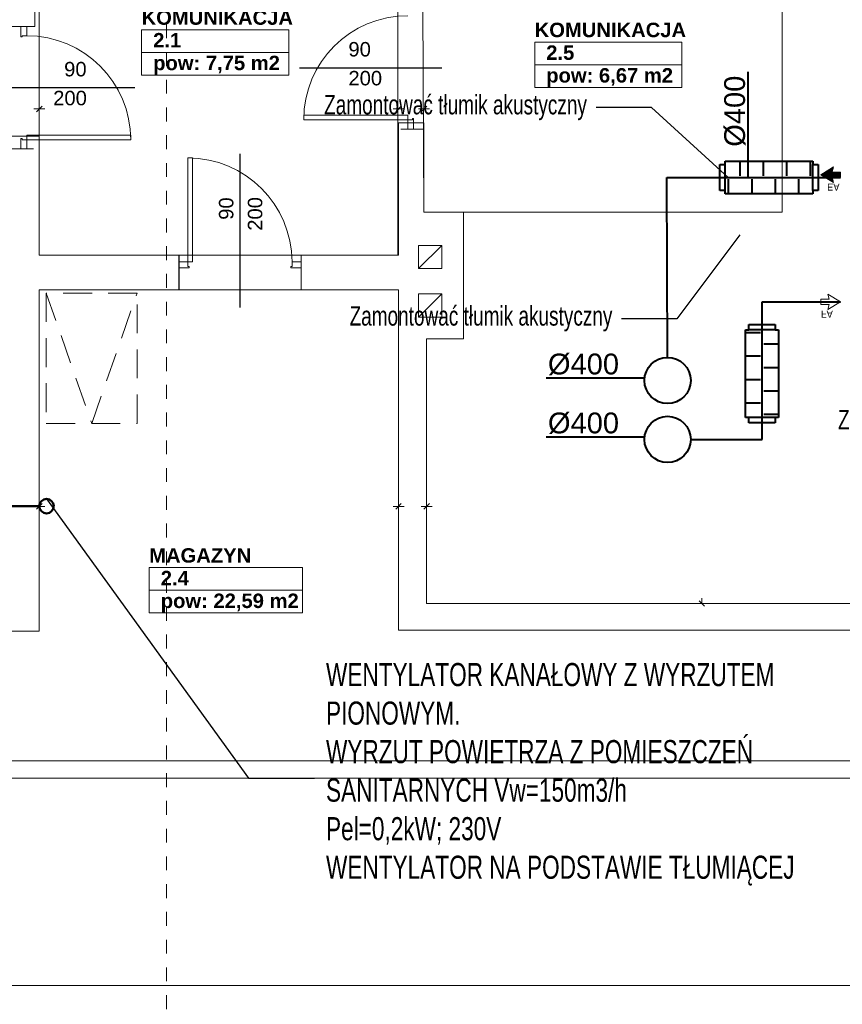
# Model space of a CAD drawing. Header units: millimetres. Extents: x 178516 to 426772, y -178579 to -115871.
# Tile 119 of 256: x 308348 to 315463, y -139173 to -130653. Entities that reach past the tile are written whole.
import ezdxf
from ezdxf import colors
from ezdxf.entities.mleader import LeaderData, LeaderLine
from ezdxf.enums import TextEntityAlignment as Align
from ezdxf.math import Vec2, Vec3

# ---------------------------------------------------------------- set-up
doc = ezdxf.new("R2010")
doc.units = ezdxf.units.MM
doc.header["$MEASUREMENT"] = 0
doc.linetypes.add('Przerywana', pattern=[240, 120, -120])
doc.linetypes.add('Przerywana długa', pattern=[390, 250, -140])
doc.layers.get('0').update_dxf_attribs({"color": 252, "lineweight": 5})
for name, color, linetype, lineweight in [('840-G Znaczniki ogólne_Nr_pióra__3', 252, 'Continuous', 5), ('HVAC_exhaust_W1.1', 30, 'Continuous', 50), ('IS_centrale', 7, 'Continuous', 13), ('IS_nawiew', 5, 'Continuous', 40), ('IS_opisy', 7, 'Continuous', 35), ('IS_wywiew', 1, 'Continuous', 40), ('IS_wywiew sanitarny', 30, 'Continuous', 50), ('Nowe_! NAZWY POM', 252, 'Continuous', 5), ('Nowe_! NAZWY POM_Nr_pióra__19', 252, 'Continuous', 5), ('Nowe_220-A Ściany_Nr_pióra__93', 252, 'Continuous', 5), ('Nowe_Drzwi ARCHICAD_Nr_pióra__168', 252, 'Continuous', 5), ('Nowe_Metryczki pomieszczeń ARCHICADa_Nr_pióra__13', 252, 'Continuous', 5), ('Nowe_Nowe_220(1)-A Ściany zewnętrzne_Nr_pióra__3', 252, 'Continuous', 5), ('Nowe_Nowe_220(1)-A Ściany zewnętrzne_Nr_pióra__57', 252, 'Continuous', 5), ('Nowe_Znaczniki drzwi ARCHICADa', 252, 'Continuous', 5), ('Nowe_Znaczniki drzwi ARCHICADa_Nr_pióra__111', 252, 'Continuous', 5), ('Nowe_Znaczniki drzwi ARCHICADa_Nr_pióra__141', 252, 'Continuous', 5)]:
    doc.layers.add(name, color=color, linetype=linetype, lineweight=lineweight)
doc.layers.add('_WE-TX wywiew', color=7, linetype='Continuous', lineweight=18, true_color=0xc23000)
doc.styles.add('GENERATED_STYLE_1', font='arial.ttf')
doc.styles.add('GENERATED_STYLE_2', font='arialbd.ttf')
doc.styles.add('WE11', font='simplex.shx', dxfattribs={"width": 0.7})
doc.styles.add('WE12', font='arial.ttf')

# ---------------------------------------------------------------- blocks, each defined once
blk = doc.blocks.new('MAGAZYN_2.4_34', base_point=(310130.6, -135492.1))
at = {"layer": 'Nowe_Metryczki pomieszczeń ARCHICADa_Nr_pióra__13', "color": 7, "linetype": 'Continuous', "lineweight": 13}
for p, q in [((309467.6, -135393.9), (309467.6, -135786.7)), ((309467.6, -135393.9), (310793.6, -135393.9)), ((310793.6, -135393.9), (310793.6, -135786.7)), ((309467.6, -135590.3), (310793.6, -135590.3)), ((309467.6, -135786.7), (310793.6, -135786.7))]:
    blk.add_line(p, q, dxfattribs=at)
at = {"layer": 'Nowe_Metryczki pomieszczeń ARCHICADa_Nr_pióra__13', "color": 7, "lineweight": 13, "style": 'GENERATED_STYLE_2'}
for tag, p in [('ROOM_NAME', (309467.6, -135226)), ('ROOM_NUMBER', (309567.6, -135422.4)), ('ROOM_CALC_AREA', (309567.6, -135618.9))]:
    blk.add_attdef(tag, text='', height=125, dxfattribs=at).set_placement(p, align=Align.TOP_LEFT)
blk = doc.blocks.new('KOMUNIKACJA_2.1_35', base_point=(310039.2, -130838.2))
at = {"layer": 'Nowe_Metryczki pomieszczeń ARCHICADa_Nr_pióra__13', "color": 7, "linetype": 'Continuous', "lineweight": 13}
for p, q in [((309402, -130740), (309402, -131132.9)), ((309402, -130740), (310676.3, -130740)), ((310676.3, -130740), (310676.3, -131132.9)), ((309402, -130936.5), (310676.3, -130936.5)), ((309402, -131132.9), (310676.3, -131132.9))]:
    blk.add_line(p, q, dxfattribs=at)
at = {"layer": 'Nowe_Metryczki pomieszczeń ARCHICADa_Nr_pióra__13', "color": 7, "lineweight": 13, "style": 'GENERATED_STYLE_2'}
for tag, p in [('ROOM_NAME', (309402, -130572.2)), ('ROOM_NUMBER', (309502, -130768.6)), ('ROOM_CALC_AREA', (309502, -130965))]:
    blk.add_attdef(tag, text='', height=125, dxfattribs=at).set_placement(p, align=Align.TOP_LEFT)
blk = doc.blocks.new('KOMUNIKACJA_2.5_36', base_point=(313439.1, -130945.5))
at = {"layer": 'Nowe_Metryczki pomieszczeń ARCHICADa_Nr_pióra__13', "color": 7, "linetype": 'Continuous', "lineweight": 13}
for p, q in [((312802, -130847.3), (312802, -131240.1)), ((312802, -130847.3), (314076.3, -130847.3)), ((314076.3, -130847.3), (314076.3, -131240.1)), ((312802, -131043.7), (314076.3, -131043.7)), ((312802, -131240.1), (314076.3, -131240.1))]:
    blk.add_line(p, q, dxfattribs=at)
at = {"layer": 'Nowe_Metryczki pomieszczeń ARCHICADa_Nr_pióra__13', "color": 7, "lineweight": 13, "style": 'GENERATED_STYLE_2'}
for tag, p in [('ROOM_NAME', (312802, -130679.4)), ('ROOM_NUMBER', (312902, -130875.9)), ('ROOM_CALC_AREA', (312902, -131072.3))]:
    blk.add_attdef(tag, text='', height=125, dxfattribs=at).set_placement(p, align=Align.TOP_LEFT)
blk = doc.blocks.new('D Marker 11_9')
at = {"layer": 'Nowe_Znaczniki drzwi ARCHICADa_Nr_pióra__111', "color": 7, "linetype": 'Continuous', "lineweight": 25}
blk.add_line((0, -1296.3), (0, 153.6), dxfattribs=at)
at = {"layer": 'Nowe_Znaczniki drzwi ARCHICADa_Nr_pióra__141', "color": 7, "lineweight": 25, "style": 'GENERATED_STYLE_1'}
for tag, p in [('AC_WIDO_B_SIZE', (-230.4, -548.3)), ('AC_MarkerText_4', (19.6, -643.2))]:
    blk.add_attdef(tag, text='', height=125, rotation=270, dxfattribs=at).set_placement(p, align=Align.BOTTOM_LEFT)
blk = doc.blocks.new('D Marker 11_10')
at = {"layer": 'Nowe_Znaczniki drzwi ARCHICADa_Nr_pióra__111', "color": 7, "linetype": 'Continuous', "lineweight": 25}
blk.add_line((0, -1076.3), (0, 153.6), dxfattribs=at)
at = {"layer": 'Nowe_Znaczniki drzwi ARCHICADa_Nr_pióra__141', "color": 7, "lineweight": 25, "style": 'GENERATED_STYLE_1'}
for tag, p in [('AC_MarkerText_4', (-19.6, -612.9)), ('AC_WIDO_B_SIZE', (230.4, -612.9))]:
    blk.add_attdef(tag, text='', height=125, rotation=90, dxfattribs=at).set_placement(p, align=Align.BOTTOM_LEFT)
blk = doc.blocks.new('D Marker 11_11')
at = {"layer": 'Nowe_Znaczniki drzwi ARCHICADa_Nr_pióra__111', "color": 7, "linetype": 'Continuous', "lineweight": 25}
blk.add_line((0, -1176.3), (0, 153.6), dxfattribs=at)
at = {"layer": 'Nowe_Znaczniki drzwi ARCHICADa_Nr_pióra__141', "color": 7, "lineweight": 25, "style": 'GENERATED_STYLE_1'}
for tag, p in [('AC_WIDO_B_SIZE', (-230.4, -428.3)), ('AC_MarkerText_4', (19.6, -523.2))]:
    blk.add_attdef(tag, text='', height=125, rotation=270, dxfattribs=at).set_placement(p, align=Align.BOTTOM_LEFT)
blk = doc.blocks.new('podkład 20251118')
at = {"color": 252, "linetype": 'Continuous', "lineweight": 5}
for p, q in [((308517.2, -131425.7), (308469.7, -131425.7)), ((308493.4, -131449.4), (308540.9, -131401.9)), ((308540.9, -131401.9), (308493.4, -131449.4)), ((308517.2, -131425.7), (308564.7, -131425.7)), ((311624.7, -131425.7), (311577.2, -131425.7)), ((311601, -131449.4), (311648.5, -131401.9)), ((311648.5, -131401.9), (311601, -131449.4)), ((311624.7, -131425.7), (311672.2, -131425.7)), ((311844.7, -131425.7), (311797.2, -131425.7)), ((311821, -131449.4), (311868.5, -131401.9)), ((311868.5, -131401.9), (311821, -131449.4)), ((311844.7, -131425.7), (311892.2, -131425.7)), ((308493.4, -134887.7), (308540.9, -134840.2)), ((308540.9, -134840.2), (308493.4, -134887.7)), ((311601, -134887.7), (311648.5, -134840.2)), ((311648.5, -134840.2), (311601, -134887.7)), ((311843.4, -134887.7), (311890.9, -134840.2)), ((311890.9, -134840.2), (311843.4, -134887.7)), ((308517.2, -134864), (308469.7, -134864)), ((308517.2, -134864), (308564.7, -134864)), ((311624.7, -134864), (311577.2, -134864)), ((311624.7, -134864), (311672.2, -134864)), ((311867.2, -134864), (311819.7, -134864)), ((311867.2, -134864), (311914.7, -134864)), ((314224.8, -135681.1), (314272.3, -135728.6)), ((314248.5, -135704.9), (314248.5, -135657.4))]:
    blk.add_line(p, q, dxfattribs=at)
at = {"layer": '840-G Znaczniki ogólne_Nr_pióra__3', "color": 252, "linetype": 'Przerywana', "lineweight": 5}
blk.add_line((309617.2, -120853.4), (309617.2, -143189.1), dxfattribs=at)
at = {"layer": 'Nowe_! NAZWY POM_Nr_pióra__19', "color": 252, "linetype": 'Continuous', "lineweight": 5}
for p, q in [((314942.2, -132319.5), (314942.2, -130155.2)), ((308517.2, -130189.5), (308517.2, -132689.5)), ((311617.7, -132689.5), (311617.7, -130189.5)), ((311835.4, -130539.5), (311844.7, -132319.5)), ((311844.7, -132319.5), (312187.2, -132319.5)), ((312187.2, -132319.5), (314942.2, -132319.5)), ((308517.2, -132689.5), (311617.7, -132689.5)), ((311624.7, -132989.5), (308517.2, -132989.5)), ((308517.2, -132989.5), (308517.2, -135944.9)), ((311624.7, -135934.9), (311624.7, -132989.5)), ((308517.2, -135944.9), (308267.2, -135944.9)), ((319017.2, -135934.9), (311624.7, -135934.9)), ((308267.2, -137064.9), (320164.7, -137064.9))]:
    blk.add_line(p, q, dxfattribs=at)
at = {"layer": 'Nowe_220-A Ściany_Nr_pióra__93', "color": 252, "linetype": 'Continuous', "lineweight": 5}
for p, q in [((308358.2, -130711.8), (308048.2, -130711.8)), ((308408.2, -130711.8), (308358.2, -130711.8)), ((308468.2, -130711.8), (308408.2, -130711.8)), ((311644.7, -131599.5), (311704.7, -131599.5)), ((311704.7, -131599.5), (311754.7, -131599.5)), ((311754.7, -131599.5), (311844.7, -131599.5)), ((308358.2, -131771.8), (308048.2, -131771.8)), ((308408.2, -131771.8), (308358.2, -131771.8)), ((308468.2, -131771.8), (308408.2, -131771.8)), ((309723, -132689.5), (309723, -132749.5)), ((310783, -132689.5), (310783, -132749.5)), ((309723, -132749.5), (309723, -132799.5)), ((309723, -132799.5), (309723, -132989.5)), ((310783, -132749.5), (310783, -132799.5)), ((310783, -132799.5), (310783, -132989.5))]:
    blk.add_line(p, q, dxfattribs=at)
at = {"layer": 'Nowe_Drzwi ARCHICAD_Nr_pióra__168', "color": 252, "linetype": 'Continuous', "lineweight": 5}
for p, q in [((308408.2, -130711.8), (308358.2, -130711.8)), ((308358.2, -130711.8), (308358.2, -130791.8)), ((308408.2, -130711.8), (308358.2, -130711.8)), ((308408.2, -130791.8), (308408.2, -130711.8)), ((308358.2, -130791.8), (308358.2, -130801.8)), ((308358.2, -130801.8), (308368.2, -130801.8)), ((308368.2, -130791.8), (308408.2, -130791.8)), ((308368.2, -130801.8), (308368.2, -130791.8)), ((310804.7, -131519.5), (310804.7, -131479.5)), ((310804.7, -131479.5), (311704.7, -131479.5)), ((311704.7, -131519.5), (310804.7, -131519.5)), ((311704.7, -131479.5), (311704.7, -131519.5)), ((311704.7, -131519.5), (311744.7, -131519.5)), ((311704.7, -131599.5), (311704.7, -131519.5)), ((311744.7, -131519.5), (311744.7, -131509.5)), ((311744.7, -131509.5), (311754.7, -131509.5)), ((311754.7, -131509.5), (311754.7, -131519.5)), ((311754.7, -131519.5), (311754.7, -131599.5)), ((311754.7, -131599.5), (311704.7, -131599.5)), ((311704.7, -131599.5), (311754.7, -131599.5)), ((308368.2, -131681.8), (308358.2, -131681.8)), ((308358.2, -131681.8), (308358.2, -131691.8)), ((308358.2, -131691.8), (308358.2, -131771.8)), ((308368.2, -131691.8), (308368.2, -131681.8)), ((308408.2, -131691.8), (308368.2, -131691.8)), ((309308.2, -131651.8), (308408.2, -131651.8)), ((308408.2, -131651.8), (308408.2, -131691.8)), ((308408.2, -131771.8), (308408.2, -131691.8)), ((308408.2, -131691.8), (309308.2, -131691.8)), ((309308.2, -131691.8), (309308.2, -131651.8)), ((308358.2, -131771.8), (308408.2, -131771.8)), ((308408.2, -131771.8), (308358.2, -131771.8)), ((309803, -131849.5), (309843, -131849.5)), ((309803, -132749.5), (309803, -131849.5)), ((309843, -131849.5), (309843, -132749.5)), ((309723, -132799.5), (309723, -132749.5)), ((309723, -132749.5), (309803, -132749.5)), ((309723, -132749.5), (309723, -132799.5)), ((309803, -132799.5), (309723, -132799.5)), ((309803, -132749.5), (309803, -132789.5)), ((309843, -132749.5), (309803, -132749.5)), ((309803, -132789.5), (309813, -132789.5)), ((309813, -132799.5), (309803, -132799.5)), ((309813, -132789.5), (309813, -132799.5)), ((310693, -132799.5), (310693, -132789.5)), ((310693, -132789.5), (310703, -132789.5)), ((310703, -132799.5), (310693, -132799.5)), ((310703, -132789.5), (310703, -132749.5)), ((310703, -132749.5), (310783, -132749.5)), ((310783, -132799.5), (310703, -132799.5)), ((310783, -132749.5), (310783, -132799.5)), ((310783, -132749.5), (310783, -132799.5))]:
    blk.add_line(p, q, dxfattribs=at)
at = {"layer": 'Nowe_Drzwi ARCHICAD_Nr_pióra__168', "color": 252, "linetype": 'Continuous', "lineweight": 5, "extrusion": (0, 0, -1)}
for centre, major_axis, start_param, end_param in [((311704.7, -131519.5), (-636.4, 636.4), 5.497787, 7.068583), ((309803, -132749.5), (636.4, 636.4), -0.785398, 0.785398)]:
    blk.add_ellipse(centre, major_axis=major_axis, ratio=1, start_param=start_param, end_param=end_param, dxfattribs=at)
at = {"layer": 'Nowe_Drzwi ARCHICAD_Nr_pióra__168', "color": 252, "linetype": 'Continuous', "lineweight": 5}
blk.add_ellipse((308408.2, -131691.8), major_axis=(636.4, 636.4), ratio=1, start_param=5.497787, end_param=7.068583, dxfattribs=at)
at = {"layer": 'Nowe_Nowe_220(1)-A Ściany zewnętrzne_Nr_pióra__3', "color": 252, "linetype": 'Continuous', "lineweight": 5}
for p, q in [((311998.6, -132606.3), (311798.6, -132606.3)), ((311798.6, -132606.3), (311798.6, -132806.3)), ((311798.6, -132806.3), (311998.6, -132606.3)), ((311998.6, -132806.3), (311998.6, -132606.3)), ((311798.6, -132806.3), (311998.6, -132806.3)), ((311998.6, -133026.3), (311798.6, -133026.3)), ((311798.6, -133026.3), (311798.6, -133226.3)), ((311798.6, -133226.3), (311998.6, -133026.3)), ((311998.6, -133226.3), (311998.6, -133026.3)), ((311798.6, -133226.3), (311998.6, -133226.3)), ((313442.2, -135704.9), (314042.2, -135704.9))]:
    blk.add_line(p, q, dxfattribs=at)
at = {"layer": 'Nowe_Nowe_220(1)-A Ściany zewnętrzne_Nr_pióra__57', "color": 252, "linetype": 'Continuous', "lineweight": 5}
for p, q in [((308477.7, -124659.5), (308477.7, -130711.8)), ((308477.7, -130711.8), (308048.2, -130711.8)), ((311624.7, -131545.1), (311844.7, -131545.1)), ((311624.7, -132689.5), (311624.7, -131545.1)), ((311844.7, -132319.5), (311844.7, -131545.1)), ((308517.2, -131661.8), (308048.2, -131661.8)), ((308517.2, -132689.5), (308517.2, -131661.8)), ((311844.7, -132319.5), (312187.2, -132319.5)), ((312187.2, -133414.9), (312187.2, -132319.5)), ((308517.2, -132689.5), (311624.7, -132689.5)), ((309727.2, -132989.5), (309727.2, -132689.5)), ((308517.2, -132989.5), (311624.7, -132989.5)), ((308517.2, -135944.9), (308517.2, -132989.5)), ((311624.7, -135369.5), (311624.7, -132989.5)), ((311867.2, -133414.9), (312187.2, -133414.9)), ((311867.2, -135704.9), (311867.2, -133414.9)), ((311624.7, -135934.9), (311624.7, -135369.5)), ((311867.2, -135704.9), (320017.2, -135704.9)), ((308517.2, -135944.9), (299887.2, -135944.9)), ((311624.7, -135934.9), (320164.7, -135934.9)), ((299887.2, -137064.9), (320164.7, -137064.9)), ((299887.2, -137214.9), (320164.7, -137214.9)), ((308027.2, -139011.1), (320164.7, -139011.1))]:
    blk.add_line(p, q, dxfattribs=at)
at = {"layer": 'Nowe_Nowe_220(1)-A Ściany zewnętrzne_Nr_pióra__57', "color": 252, "linetype": 'Przerywana długa', "lineweight": 5}
for p, q in [((309363.8, -133018.6), (308577.5, -133018.6)), ((308577.5, -133018.6), (308577.5, -134146.4)), ((308577.5, -133018.6), (308970.6, -134146.4)), ((308970.6, -134146.4), (309363.8, -133018.6)), ((309363.8, -134146.4), (309363.8, -133018.6)), ((308577.5, -134146.4), (309363.8, -134146.4))]:
    blk.add_line(p, q, dxfattribs=at)
at = {"layer": 'Nowe_! NAZWY POM', "color": 7, "linetype": 'Continuous', "lineweight": 13}
for name, p, values in [('KOMUNIKACJA_2.1_35', (310039.2, -130838.2), {'ROOM_NAME': 'KOMUNIKACJA', 'ROOM_NUMBER': '2.1', 'ROOM_CALC_AREA': 'pow: 7,75 m2'}), ('KOMUNIKACJA_2.5_36', (313439.1, -130945.5), {'ROOM_NAME': 'KOMUNIKACJA', 'ROOM_NUMBER': '2.5', 'ROOM_CALC_AREA': 'pow: 6,67 m2'}), ('MAGAZYN_2.4_34', (310130.6, -135492.1), {'ROOM_NAME': 'MAGAZYN', 'ROOM_NUMBER': '2.4', 'ROOM_CALC_AREA': 'pow: 22,59 m2'})]:
    blk.add_blockref(name, p, dxfattribs=at).add_auto_attribs(values)
at = {"layer": 'Nowe_Znaczniki drzwi ARCHICADa', "color": 7, "linetype": 'Continuous', "lineweight": 25}
ref = blk.add_blockref('D Marker 11_10', (311844.7, -131069.5), dxfattribs=dict(at, rotation=270))
ref.add_attrib('AC_MarkerText_4', '90', dxfattribs={"layer": 'Nowe_Znaczniki drzwi ARCHICADa_Nr_pióra__141', "color": 7, "lineweight": 25, "height": 125, "rotation": 360, "style": 'GENERATED_STYLE_1'}).set_placement((311191, -131009.1), align=Align.BOTTOM_LEFT)
ref.add_attrib('AC_WIDO_B_SIZE', '200', dxfattribs={"layer": 'Nowe_Znaczniki drzwi ARCHICADa_Nr_pióra__141', "color": 7, "lineweight": 25, "height": 125, "rotation": 360, "style": 'GENERATED_STYLE_1'}).set_placement((311191, -131259.1), align=Align.BOTTOM_LEFT)
ref = blk.add_blockref('D Marker 11_9', (308048.2, -131241.8), dxfattribs=dict(at, rotation=90))
ref.add_attrib('AC_MarkerText_4', '90', dxfattribs={"layer": 'Nowe_Znaczniki drzwi ARCHICADa_Nr_pióra__141', "color": 7, "lineweight": 25, "height": 125, "rotation": 360, "style": 'GENERATED_STYLE_1'}).set_placement((308732.2, -131181.3), align=Align.BOTTOM_LEFT)
ref.add_attrib('AC_WIDO_B_SIZE', '200', dxfattribs={"layer": 'Nowe_Znaczniki drzwi ARCHICADa_Nr_pióra__141', "color": 7, "lineweight": 25, "height": 125, "rotation": 360, "style": 'GENERATED_STYLE_1'}).set_placement((308637.3, -131431.3), align=Align.BOTTOM_LEFT)
ref = blk.add_blockref('D Marker 11_11', (310253, -132989.5), dxfattribs=dict(at, rotation=180))
ref.add_attrib('AC_MarkerText_4', '90', dxfattribs={"layer": 'Nowe_Znaczniki drzwi ARCHICADa_Nr_pióra__141', "color": 7, "lineweight": 25, "height": 125, "rotation": 90, "style": 'GENERATED_STYLE_1'}).set_placement((310233.4, -132384.8), align=Align.BOTTOM_LEFT)
ref.add_attrib('AC_WIDO_B_SIZE', '200', dxfattribs={"layer": 'Nowe_Znaczniki drzwi ARCHICADa_Nr_pióra__141', "color": 7, "lineweight": 25, "height": 125, "rotation": 90, "style": 'GENERATED_STYLE_1'}).set_placement((310483.4, -132479.6), align=Align.BOTTOM_LEFT)
blk = doc.blocks.new('DIR_EA')
h = blk.add_hatch()
h.set_pattern_fill('', color=256)
h.set_pattern_definition([(0, (0, 0), (0, 3.175), []), (60, (0, 0), (-2.74963, 1.5875), []), (120, (0, 0), (-2.74963, -1.5875), [])])
h.paths.add_polyline_path([(111.4, 60), (64.9, 60), (72, 88.8), (0, 44.4), (72, 0), (64.9, 28.8), (111.4, 28.8)])
at = {"color": 7}
for q in [(72, 88.8), (72, 0)]:
    blk.add_line((0, 44.4), q, dxfattribs=at)
for p, q in [((72, 88.8), (64.9, 60)), ((111.4, 28.8), (111.4, 60)), ((64.9, 28.8), (72, 0))]:
    blk.add_line(p, q)
for points in [[(111.4, 60), (64.9, 60)], [(111.4, 28.8), (64.9, 28.8)]]:
    blk.add_lwpolyline(points, dxfattribs=at)
blk.add_text('EA', height=40).set_placement((35.5, 95))
blk = doc.blocks.new('DIR_FA')
for p, q in [((0, 28.8), (0, 60)), ((39.5, 88.8), (46.5, 60)), ((46.5, 28.8), (39.5, 0))]:
    blk.add_line(p, q)
at = {"color": 7}
for q in [(39.5, 88.8), (39.5, 0)]:
    blk.add_line((111.4, 44.4), q, dxfattribs=at)
for points in [[(0, 60), (46.5, 60)], [(0, 28.8), (46.5, 28.8)]]:
    blk.add_lwpolyline(points, dxfattribs=at)
blk.add_text('FA', height=40).set_placement((0, 95))
blk = doc.blocks.new('A$C680519BF')
at = {"xscale": 1.511360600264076, "yscale": 1.511360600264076}
for name, p in [('DIR_FA', (-2922.1, 1637.5)), ('DIR_EA', (-2922.1, 537.5))]:
    blk.add_blockref(name, p, dxfattribs=at)

msp = doc.modelspace()

# ---------------------------------------------------------------- linework, layer by layer
at = {"layer": 'HVAC_exhaust_W1.1'}
msp.add_circle((308579.7, -134862.3), 62.5, dxfattribs=at)
at = {"layer": 'IS_nawiew'}
for p, q in [((314448.8, -132018.4), (314448.8, -131876.7)), ((314448.8, -131876.7), (315208.1, -131876.7)), ((315208.1, -131876.7), (315208.1, -131905)), ((314403.4, -132018.4), (314403.4, -131905)), ((314403.4, -131905), (314448.8, -131905)), ((315208.1, -132018.4), (315208.1, -131905)), ((315208.1, -131905), (315253.4, -131905)), ((315253.4, -131905), (315253.4, -132018.4)), ((313945.7, -132018.4), (315446.1, -132018.4)), ((313951.4, -133574.9), (313945.7, -132018.4)), ((314403.4, -132131.7), (314403.4, -132018.4)), ((314448.8, -132160), (314448.8, -132018.4)), ((315208.1, -132131.7), (315208.1, -132018.4)), ((315253.4, -132018.4), (315253.4, -132131.7)), ((314448.8, -132131.7), (314403.4, -132131.7)), ((315208.1, -132131.7), (315208.1, -132160)), ((315253.4, -132131.7), (315208.1, -132131.7)), ((315208.1, -132160), (314448.8, -132160))]:
    msp.add_line(p, q, dxfattribs=at)
for points in [[(314650.1, -132018.4), (314650.1, -131105.5), (314650.1, -131105.5)], [(314575.7, -131876.7), (314575.7, -132003.8)], [(314778.5, -131876.7), (314778.5, -132003.8)], [(314981.3, -131876.7), (314981.3, -132003.8)], [(315184.1, -131876.7), (315184.1, -132003.8)], [(314476.8, -132032.9), (314476.8, -132160)], [(314679.6, -132032.9), (314679.6, -132160)], [(314882.4, -132032.9), (314882.4, -132160)], [(315085.2, -132032.9), (315085.2, -132160)], [(312902.5, -133751.1), (313750.8, -133751.1), (313750.8, -133751.1)]]:
    msp.add_lwpolyline(points, dxfattribs=at)
msp.add_circle((313952.2, -133774.9), 200, dxfattribs=at)
at = {"layer": 'IS_wywiew'}
for p, q in [((314768.5, -134284.9), (314770.1, -133094.8)), ((314770.1, -133094.8), (315446.1, -133094.8)), ((314655.3, -133290.5), (314768.7, -133290.5)), ((314655.3, -133335.9), (314655.3, -133290.5)), ((314768.7, -133290.5), (314882, -133290.5)), ((314882, -133290.5), (314882, -133335.9)), ((314627, -133335.9), (314655.3, -133335.9)), ((314627, -134095.2), (314627, -133335.9)), ((314768.7, -133335.9), (314655.3, -133335.9)), ((314882, -133335.9), (314768.7, -133335.9)), ((314882, -133335.9), (314910.3, -133335.9)), ((314910.3, -133335.9), (314910.3, -134095.2)), ((314768.7, -134095.2), (314627, -134095.2)), ((314655.3, -134140.5), (314655.3, -134095.2)), ((314768.7, -134140.5), (314655.3, -134140.5)), ((314910.3, -134095.2), (314768.7, -134095.2)), ((314882, -134140.5), (314768.7, -134140.5)), ((314882, -134095.2), (314882, -134140.5)), ((314152.2, -134284.9), (314768.5, -134284.9))]:
    msp.add_line(p, q, dxfattribs=at)
for points in [[(314770.1, -133944.5), (314770.1, -133096.2), (314770.1, -133096.2)], [(314627, -133359.9), (314754.1, -133359.9)], [(314783.2, -133458.8), (314910.3, -133458.8)], [(314627, -133562.6), (314754.1, -133562.6)], [(314783.2, -133661.6), (314910.3, -133661.6)], [(314627, -133765.4), (314754.1, -133765.4)], [(314783.2, -133864.3), (314910.3, -133864.3)], [(314627, -133968.2), (314754.1, -133968.2)], [(314783.2, -134067.1), (314910.3, -134067.1)], [(312902.5, -134261.2), (313750.8, -134261.2), (313750.8, -134261.2)]]:
    msp.add_lwpolyline(points, dxfattribs=at)
msp.add_circle((313952.2, -134284.9), 200, dxfattribs=at)
at = {"layer": 'IS_wywiew sanitarny'}
msp.add_lwpolyline([(307418.6, -134862.3), (308517.2, -134862.3), (308517.2, -134862.3)], dxfattribs=at)

# ---------------------------------------------------------------- block references
msp.add_blockref('podkład 20251118', (0, 0))
at = {"layer": 'IS_centrale', "xscale": -1, "rotation": 180}
msp.add_blockref('A$C680519BF', (318199.8, -131390.2), dxfattribs=at)

# ---------------------------------------------------------------- texts
at = {"layer": 'IS_nawiew', "insert": (314534.8, -131445.2), "char_height": 180, "width": 932.234, "attachment_point": 5, "rotation": 90, "style": 'WE12'}
msp.add_mtext('%%C400', dxfattribs=at)
at = {"layer": 'IS_nawiew', "insert": (313224.2, -133635.9), "char_height": 180, "width": 932.234, "attachment_point": 5, "style": 'WE12'}
msp.add_mtext('%%C400', dxfattribs=at)
at = {"layer": 'IS_wywiew', "insert": (313224.2, -134146), "char_height": 180, "width": 932.234, "attachment_point": 5, "style": 'WE12'}
msp.add_mtext('%%C400', dxfattribs=at)

# ---------------------------------------------------------------- leaders
at = {"layer": '_WE-TX wywiew', "ltscale": 5}
ml = msp.add_multileader_mtext('Standard', dxfattribs=at)
ml.set_content('\\pxql,t32;{\\fArial|b0|i0|c238|p34;Centrala wentylacyjna nawiewno-wywiewna z odzyskiem ciepła N1W1\\PVn=2530m3/h\\PVw=2380m3/h\\PSpręż dyspozycyjny 400 Pa,}', color=256, style='WE11')
ml.set_leader_properties(color=256)
ml.build(insert=Vec2(0, 0))
ml.multileader.update_dxf_attribs({"text_left_attachment_type": 2, "text_right_attachment_type": 2, "dogleg_length": 500, "arrow_head_size": 0})
ctx = ml.context
ctx.base_point, ctx.char_height, ctx.arrow_head_size, ctx.landing_gap_size, ctx.plane_origin = Vec3(310209.2, -129127.3), 280, 0, 140, Vec3(355986.1, -123397.5)
ctx.left_attachment, ctx.right_attachment = 2, 2
notes = []
notes.append((ctx, [(0, (1, 1, 0), (316793.2, -129127.3), (-1, 0), 799.1, [(0, [(317492.8, -131439.7)], 0, [])])]))
ctx.mtext.insert, ctx.mtext.width, ctx.mtext.flow_direction = Vec3(310349.2, -128002.7), 5687.325, 5
ml = msp.add_multileader_mtext('Standard', dxfattribs=at)
ml.set_content('\\pxt32;{\\fArial|b0|i0|c238|p34;WENTYLATOR KANAŁOWY Z WYRZUTEM PIONOWYM.\\P\\pql;WYRZUT POWIETRZA Z POMIESZCZEŃ SANITARNYCH Vw=150m3/h\\PPel=0,2kW; 230V\\PWENTYLATOR NA PODSTAWIE TŁUMIĄCEJ}', color=256, style='WE11')
ml.set_leader_properties(color=256)
ml.build(insert=Vec2(0, 0))
ml.multileader.update_dxf_attribs({"text_left_attachment_type": 2, "text_right_attachment_type": 2, "dogleg_length": 500, "arrow_head_size": 0})
ctx = ml.context
ctx.base_point, ctx.char_height, ctx.arrow_head_size, ctx.landing_gap_size, ctx.plane_origin = Vec3(310897.1, -137214.9), 200, 0, 100, Vec3(347743.3, -141353.5)
ctx.left_attachment, ctx.right_attachment = 2, 2
notes.append((ctx, [(1, (1, 1, 0), (310326.3, -137214.9), (1, 0), 570.8, [(0, [(308579.7, -134799.8)], 0, [])])]))
ctx.mtext.insert, ctx.mtext.width, ctx.mtext.defined_height, ctx.mtext.flow_direction = Vec3(310997.1, -136219.5), 4196.348, 877.7, 5
at = {"layer": 'IS_opisy', "ltscale": 5}
ml = msp.add_multileader_mtext('Standard', dxfattribs=at)
ml.set_content('{\\fArial|b0|i0|c238|p34;Zamontować tłumik akustyczny}', color=256, style='WE11')
ml.set_leader_properties(color=256)
ml.build(insert=Vec2(0, 0))
ml.multileader.update_dxf_attribs({"text_left_attachment_type": 2, "text_right_attachment_type": 2, "dogleg_length": 500, "arrow_head_size": 0})
ctx = ml.context
ctx.base_point, ctx.char_height, ctx.arrow_head_size, ctx.landing_gap_size, ctx.plane_origin = Vec3(310896.8, -131413.6), 168, 0, 84, Vec3(339863.9, -129132.1)
ctx.left_attachment, ctx.right_attachment = 2, 2
notes.append((ctx, [(0, (1, 1, 0), (313813, -131413.6), (-1, 0), 479.5, [(0, [(314476.8, -132018.4)], 0, [])])]))
ctx.mtext.insert, ctx.mtext.width, ctx.mtext.defined_height, ctx.mtext.flow_direction = Vec3(310980.8, -131304.5), 3785.852, 1430.6, 5
ml = msp.add_multileader_mtext('Standard', dxfattribs=at)
ml.set_content('{\\fArial|b0|i0|c238|p34;Zamontować tłumik akustyczny}', color=256, style='WE11')
ml.set_leader_properties(color=256)
ml.build(insert=Vec2(0, 0))
ml.multileader.update_dxf_attribs({"text_left_attachment_type": 2, "text_right_attachment_type": 2, "dogleg_length": 500, "arrow_head_size": 0})
ctx = ml.context
ctx.base_point, ctx.char_height, ctx.arrow_head_size, ctx.landing_gap_size, ctx.plane_origin = Vec3(311117, -133241.5), 168, 0, 84, Vec3(339645.8, -129627.6)
ctx.left_attachment, ctx.right_attachment = 2, 2
notes.append((ctx, [(0, (1, 1, 0), (314033.1, -133241.5), (-1, 0), 479.5, [(0, [(314575.7, -132513.8)], 0, [])])]))
ctx.mtext.insert, ctx.mtext.width, ctx.mtext.defined_height, ctx.mtext.flow_direction = Vec3(311201, -133132.3), 3785.852, 1430.6, 5
ml = msp.add_multileader_mtext('Standard', dxfattribs=at)
ml.set_content('{\\fArial|b0|i0|c238|p34;Zamontować tłumik akustyczny}', color=256, style='WE11')
ml.set_leader_properties(color=256)
ml.build(insert=Vec2(0, 0))
ml.multileader.update_dxf_attribs({"text_left_attachment_type": 2, "text_right_attachment_type": 2, "dogleg_length": 500, "arrow_head_size": 0})
ctx = ml.context
ctx.base_point, ctx.char_height, ctx.arrow_head_size, ctx.landing_gap_size, ctx.plane_origin = Vec3(315341.6, -134139), 168, 0, 84, Vec3(343870.5, -130199.5)
ctx.left_attachment, ctx.right_attachment = 2, 2
notes.append((ctx, [(0, (1, 1, 0), (318257.7, -134139), (-1, 0), 479.5, [(0, [(318800.4, -133085.8)], 0, [])])]))
ctx.mtext.insert, ctx.mtext.width, ctx.mtext.defined_height, ctx.mtext.flow_direction = Vec3(315425.6, -134029.9), 3785.852, 1430.6, 5
for ctx, leaders in notes:
    for number, flags, end, landing, length, lines in leaders:
        leader = LeaderData()
        leader.index, (leader.has_last_leader_line, leader.has_dogleg_vector, leader.attachment_direction) = number, flags
        leader.last_leader_point, leader.dogleg_vector, leader.dogleg_length = Vec3(end), Vec3(landing), length
        for number, points, colour, breaks in lines:
            line = LeaderLine()
            line.index, line.vertices, line.color, line.breaks = number, Vec3.list(points), colors.encode_raw_color(colour), breaks
            leader.lines.append(line)
        ctx.leaders.append(leader)

doc.saveas('drawing.dxf')
